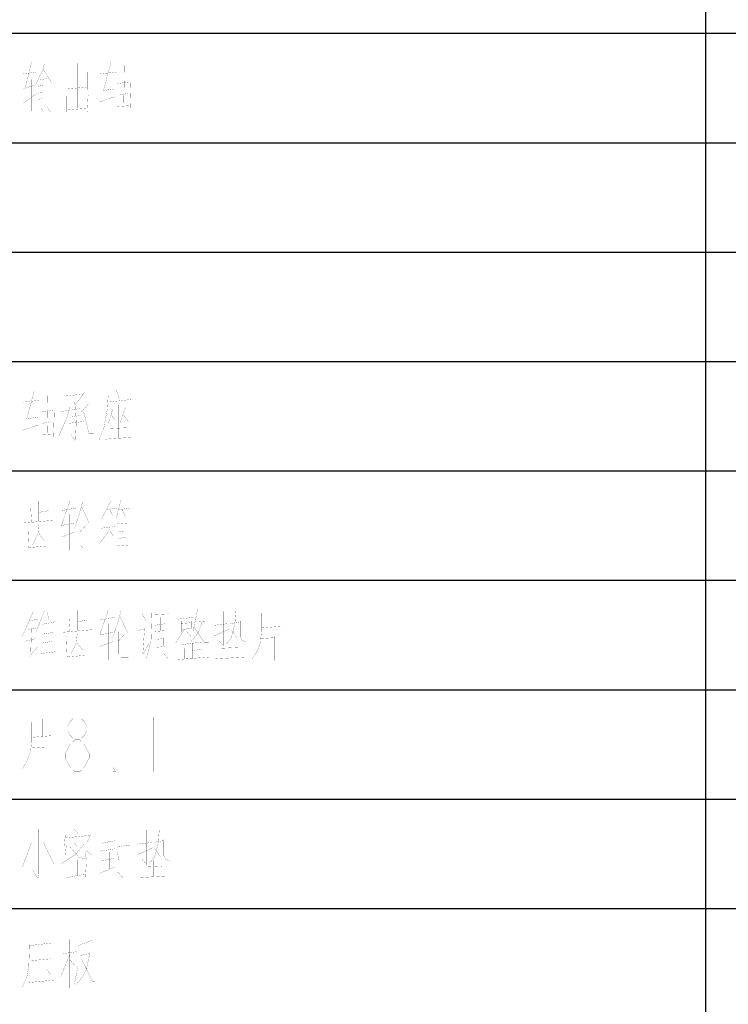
# Model space of a CAD drawing. Header units: millimetres. Extents: x 0 to 8480361154, y -14382841229 to 497.
# Tile 13 of 24: x 678 to 723, y 127 to 190. Entities that reach past the tile are written whole.
import ezdxf

# ---------------------------------------------------------------- set-up
doc = ezdxf.new("R2010")
doc.units = ezdxf.units.MM
doc.header["$LTSCALE"] = 16.335
doc.layers.get('0').update_dxf_attribs({"linetype": 'CONTINUOUS'})
doc.layers.add('040008810005_DXF_TABLE', color=7, linetype='CONTINUOUS')

# ---------------------------------------------------------------- blocks, each defined once
blk = doc.blocks.new('TABLE_BL1', base_point=(609.384, 251.643))
at = {"layer": '040008810005_DXF_TABLE', "color": 2, "linetype": 'Continuous'}
for p, q in [((721.867, 6.643), (721.867, 496.643)), ((634.867, 188.643), (814.867, 188.643)), ((634.867, 181.643), (814.867, 181.643)), ((634.867, 174.643), (814.867, 174.643)), ((634.867, 167.643), (814.867, 167.643)), ((634.867, 160.643), (814.867, 160.643)), ((634.867, 153.643), (814.867, 153.643)), ((634.867, 146.643), (814.867, 146.643)), ((634.867, 139.643), (814.867, 139.643)), ((634.867, 132.643), (814.867, 132.643))]:
    blk.add_line(p, q, dxfattribs=at)
at = {"layer": '040008810005_DXF_TABLE', "color": 5, "linetype": 'Continuous', "const_width": 0.01}
for points in [[(678.342, 185.143), (678.75, 186.78)], [(679.567, 186.723), (679.508, 186.385), (679.042, 185.425)], [(681.667, 186.723), (681.667, 183.844)], [(683.825, 186.78), (683.358, 185.03)], [(684.7, 186.667), (684.642, 184.014)], [(678.225, 186.046), (679.042, 186.159)], [(679.508, 186.328), (680.033, 185.481)], [(681.083, 186.159), (681.083, 184.973)], [(682.308, 186.159), (682.308, 185.03)], [(683.125, 186.046), (684.175, 186.159)], [(678.225, 185.086), (679.042, 185.368)], [(678.75, 185.707), (678.75, 183.675)], [(679.158, 185.368), (679.158, 183.675)], [(679.158, 185.256), (679.508, 185.312)], [(679.275, 185.651), (679.741, 185.764)], [(679.508, 185.368), (679.508, 183.618), (679.333, 183.901)], [(679.975, 185.368), (679.975, 183.618), (679.741, 183.901)], [(680.033, 185.481), (680.267, 185.481)], [(683.767, 185.651), (683.767, 183.618)], [(684.233, 183.844), (684.233, 185.651)], [(684.233, 185.425), (685.05, 185.538)], [(685.108, 185.594), (685.05, 183.844)], [(678.225, 184.183), (679.1, 184.804)], [(679.158, 184.804), (679.45, 184.86)], [(679.741, 185.199), (679.741, 184.296)], [(680.967, 183.618), (680.967, 184.635)], [(681.083, 185.086), (682.25, 185.199)], [(682.367, 184.691), (682.308, 183.618)], [(683.3, 184.973), (684.058, 185.086)], [(684.35, 184.691), (684.933, 184.804)], [(679.158, 184.409), (679.45, 184.465)], [(684.058, 184.578), (683.067, 184.239)], [(684.233, 183.957), (685.05, 184.014)], [(680.967, 183.731), (682.308, 183.844)], [(678.925, 165.78), (678.458, 164.03)], [(684.175, 165.78), (684.35, 165.272)], [(678.225, 165.046), (679.275, 165.159)], [(679.8, 165.667), (679.741, 163.014)], [(682.017, 165.554), (680.967, 165.441)], [(682.133, 165.667), (681.55, 164.876), (681.492, 165.046)], [(683.65, 165.441), (683.592, 164.594), (683.358, 163.296)], [(683.65, 165.046), (685.108, 165.215)], [(678.867, 164.651), (678.867, 162.618)], [(679.333, 162.844), (679.333, 164.651)], [(679.333, 164.425), (680.15, 164.538)], [(680.208, 164.594), (680.15, 162.844)], [(681.2, 164.707), (681.025, 164.086), (680.5, 162.901)], [(681.142, 164.538), (680.617, 164.425)], [(681.55, 164.876), (681.608, 163.691), (681.55, 162.562), (681.258, 163.014)], [(681.317, 164.538), (681.9, 164.651)], [(682.425, 164.989), (681.9, 164.368)], [(682.075, 164.481), (682.425, 163.014), (682.716, 163.014)], [(683.942, 164.594), (683.65, 163.691)], [(684.292, 164.876), (684.292, 162.731)], [(684.758, 164.707), (684.408, 163.747)], [(678.4, 163.973), (679.158, 164.086)], [(679.45, 163.691), (680.033, 163.804)], [(681.142, 163.691), (682.075, 163.804)], [(681.9, 164.199), (681.258, 164.086)], [(683.825, 164.256), (684.117, 163.86)], [(684.583, 164.312), (684.933, 163.804)], [(679.158, 163.578), (678.167, 163.239)], [(683.067, 162.618), (683.358, 163.352)], [(683.767, 163.352), (684.875, 163.409)], [(679.333, 162.957), (680.15, 163.014)], [(683.475, 162.675), (685.108, 162.788)], [(684.467, 158.78), (684.175, 157.651)], [(678.692, 158.328), (678.75, 157.368)], [(679.217, 158.723), (679.217, 157.425)], [(681.2, 158.723), (680.675, 157.199)], [(680.675, 158.102), (681.608, 158.272)], [(682.017, 158.667), (681.783, 157.82), (681.492, 156.973)], [(681.958, 158.328), (682.425, 157.312), (682.658, 157.312)], [(683.825, 158.723), (683.242, 157.594)], [(683.533, 158.159), (684.233, 158.272)], [(683.767, 158.159), (683.942, 157.764)], [(684.292, 158.159), (685.05, 158.272)], [(684.525, 158.159), (684.758, 157.707)], [(679.217, 157.989), (679.858, 158.102)], [(681.2, 157.876), (681.2, 155.562)], [(683.767, 155.562), (683.767, 157.651)], [(678.225, 157.312), (680.15, 157.481)], [(678.517, 157.03), (678.575, 155.731)], [(679.217, 157.199), (679.158, 156.635), (678.808, 155.901)], [(679.741, 155.618), (679.741, 157.143)], [(680.617, 157.143), (681.492, 157.312)], [(681.842, 157.368), (681.842, 155.901)], [(681.842, 156.747), (682.308, 157.256)], [(683.767, 156.917), (683.067, 155.957)], [(683.183, 156.973), (684.058, 157.086)], [(684.233, 157.425), (684.233, 155.618)], [(684.233, 157.256), (684.933, 157.312)], [(684.933, 157.368), (684.933, 155.675)], [(679.217, 156.635), (679.567, 156.183)], [(680.675, 156.409), (681.55, 156.747)], [(681.842, 155.901), (682.017, 155.731), (682.483, 155.731), (682.483, 156.296)], [(683.767, 156.804), (684, 156.465)], [(684.233, 156.747), (684.7, 156.804)], [(684.233, 156.296), (684.758, 156.409)], [(678.517, 155.731), (679.741, 155.844)], [(684.233, 155.844), (684.933, 155.901)], [(696.367, 151.893), (696.367, 148.393)], [(678.867, 151.667), (678.167, 150.086)], [(679.567, 151.667), (679.042, 150.368)], [(679.741, 151.61), (679.858, 151.159)], [(681.142, 151.328), (681.2, 150.368)], [(681.667, 151.723), (681.667, 150.425)], [(683.65, 151.723), (683.125, 150.199)], [(683.125, 151.102), (684.058, 151.272)], [(684.467, 151.667), (684.233, 150.82), (683.942, 149.973)], [(684.408, 151.328), (684.875, 150.312), (685.108, 150.312)], [(685.808, 151.554), (686.1, 150.989)], [(686.45, 151.667), (686.392, 149.804), (686.1, 148.618)], [(686.45, 151.441), (687.5, 151.497)], [(686.975, 151.272), (686.975, 150.425)], [(687.5, 151.554), (687.5, 148.618), (687.15, 149.014)], [(688.142, 151.159), (689.075, 151.272)], [(688.667, 151.78), (688.667, 149.747)], [(689.367, 151.78), (689.075, 150.368)], [(691, 151.667), (691, 149.465), (690.708, 149.804)], [(691.817, 151.667), (691.758, 150.933), (691.642, 150.368)], [(693.45, 151.554), (693.45, 150.368), (693.392, 149.691), (693.158, 149.07), (692.867, 148.618)], [(694.15, 151.78), (694.15, 150.651)], [(678.458, 150.481), (679.042, 150.594)], [(678.575, 151.046), (679.158, 151.159)], [(679.333, 150.989), (679.333, 148.675)], [(679.392, 150.82), (680.267, 150.989)], [(679.741, 150.876), (679.741, 149.014)], [(681.667, 150.989), (682.308, 151.102)], [(683.65, 150.876), (683.65, 148.562)], [(685.983, 150.651), (685.867, 148.957)], [(686.625, 150.764), (687.325, 150.876)], [(688.316, 151.046), (688.316, 150.312)], [(688.316, 150.876), (688.958, 150.933)], [(688.316, 150.481), (689.017, 150.594)], [(688.958, 151.046), (688.958, 150.594)], [(689.658, 150.989), (689.425, 150.312), (688.958, 149.747)], [(689.133, 150.651), (689.775, 149.691), (690.067, 149.691)], [(689.25, 150.989), (689.95, 151.046)], [(690.417, 150.764), (691.35, 150.876)], [(691.467, 150.876), (692.108, 150.989)], [(692.108, 151.046), (692.108, 150.368)], [(693.45, 150.594), (694.792, 150.707)], [(678.75, 150.538), (678.692, 148.901)], [(679.45, 150.199), (680.15, 150.312)], [(680.675, 150.312), (682.6, 150.481)], [(680.967, 150.03), (681.025, 148.731)], [(681.667, 150.199), (681.608, 149.635), (681.258, 148.901)], [(682.192, 148.618), (682.192, 150.143)], [(683.067, 150.143), (683.942, 150.312)], [(684.292, 150.368), (684.292, 148.901)], [(684.292, 149.747), (684.758, 150.256)], [(685.517, 150.425), (685.983, 150.538)], [(686.625, 150.368), (687.325, 150.425)], [(686.683, 150.03), (686.683, 149.183)], [(687.208, 149.973), (687.208, 149.465)], [(688.55, 150.538), (687.966, 149.635)], [(688.667, 150.368), (689.017, 149.973)], [(690.417, 150.086), (691.408, 150.538)], [(691.175, 149.522), (691.525, 149.973), (691.642, 150.368)], [(691.525, 150.481), (691.875, 149.973)], [(692.108, 150.368), (692.108, 150.03), (692.225, 149.804)], [(692.458, 149.691), (692.458, 150.312)], [(693.45, 149.917), (694.267, 149.973)], [(694.267, 150.086), (694.267, 148.506)], [(678.342, 149.747), (679.042, 149.917)], [(678.633, 148.788), (679.158, 149.409)], [(679.45, 149.635), (680.15, 149.747)], [(681.667, 149.635), (682.017, 149.183)], [(683.125, 149.409), (684, 149.747)], [(685.867, 148.901), (686.275, 149.635)], [(686.683, 149.86), (687.208, 149.917)], [(686.683, 149.352), (687.267, 149.409)], [(688.316, 149.522), (689.6, 149.691)], [(689.017, 149.635), (689.017, 148.618)], [(690.883, 149.296), (691.992, 149.352)], [(691.467, 149.747), (691.467, 148.731)], [(692.458, 149.691), (692.225, 149.804)], [(679.333, 148.957), (680.267, 149.07)], [(680.967, 148.731), (682.192, 148.844)], [(684.292, 148.901), (684.467, 148.731), (684.933, 148.731), (684.933, 149.296)], [(687.966, 148.562), (690.067, 148.731)], [(688.55, 149.296), (688.55, 148.618)], [(689.017, 149.126), (689.6, 149.239)], [(690.533, 148.618), (692.342, 148.731)], [(678.75, 144.554), (678.75, 143.368), (678.692, 142.691), (678.458, 142.07), (678.167, 141.618)], [(679.45, 144.78), (679.45, 143.651)], [(681.513, 143.434), (681.207, 143.726), (681.054, 144.018), (681.054, 144.309), (681.207, 144.601), (681.513, 144.893), (681.82, 144.893), (682.126, 144.601), (682.279, 144.309), (682.279, 144.018), (682.126, 143.726), (681.82, 143.434)], [(686.567, 144.893), (686.567, 141.393)], [(678.75, 143.594), (680.091, 143.707)], [(679.567, 143.086), (679.567, 141.506)], [(681.513, 141.393), (681.207, 141.684), (681.054, 141.976), (680.901, 142.268), (680.901, 142.559), (681.054, 142.851), (681.207, 143.143), (681.513, 143.434), (681.82, 143.434), (682.126, 143.143), (682.279, 142.851), (682.432, 142.559), (682.432, 142.268), (682.279, 141.976), (682.126, 141.684), (681.82, 141.393), (681.513, 141.393)], [(678.75, 142.917), (679.567, 142.973)], [(684.117, 141.393), (683.963, 141.393), (683.963, 141.684), (684.117, 141.393)], [(679.217, 137.723), (679.217, 134.901), (679.158, 134.562), (678.808, 135.126)], [(680.908, 137.385), (680.85, 136.651)], [(681.492, 137.723), (681.725, 137.441)], [(682.542, 137.441), (682.308, 136.876)], [(683.767, 137.723), (683.767, 136.368)], [(684.233, 135.014), (684.642, 134.562), (684.642, 137.723)], [(686.1, 137.667), (686.1, 135.465), (685.808, 135.804)], [(686.917, 137.667), (686.858, 136.933), (686.742, 136.368)], [(678.75, 136.876), (678.167, 135.296)], [(679.508, 136.876), (680.15, 135.522)], [(682.133, 136.82), (681.608, 136.143), (680.675, 135.522)], [(680.908, 137.159), (682.483, 137.328)], [(681.492, 136.876), (681.667, 136.594)], [(684.117, 136.989), (683.242, 136.82)], [(685.05, 136.707), (684.233, 136.594)], [(685.517, 136.764), (686.45, 136.876)], [(686.567, 136.876), (687.208, 136.989)], [(687.208, 137.046), (687.208, 136.368)], [(680.967, 136.651), (680.908, 136.03)], [(681.2, 136.594), (681.55, 136.199)], [(681.55, 136.199), (681.783, 135.917), (682.25, 135.804), (682.192, 136.199)], [(682.6, 136.086), (682.192, 136.368)], [(683.125, 136.312), (684.175, 136.481)], [(683.708, 135.183), (683.708, 136.256)], [(684.233, 136.256), (684.35, 135.691)], [(685.517, 136.086), (686.508, 136.538)], [(686.275, 135.522), (686.625, 135.973), (686.742, 136.368)], [(686.625, 136.481), (686.975, 135.973)], [(687.208, 136.368), (687.208, 136.03), (687.325, 135.804)], [(687.558, 135.691), (687.558, 136.312)], [(681.667, 135.747), (681.667, 134.731)], [(682.25, 135.522), (682.192, 134.618)], [(684.058, 135.86), (683.242, 135.691)], [(686.567, 135.747), (686.567, 134.731)], [(687.558, 135.691), (687.325, 135.804)], [(680.967, 134.618), (682.192, 134.844)], [(681.083, 135.409), (681.083, 134.731)], [(683.125, 134.901), (684.058, 135.296)], [(685.983, 135.296), (687.092, 135.352)], [(685.633, 134.618), (687.442, 134.731)], [(678.633, 130.61), (678.575, 128.973), (678.458, 128.296), (678.167, 127.618)], [(678.633, 130.272), (680.033, 130.441)], [(681.2, 130.667), (681.2, 127.562)], [(681.725, 130.497), (681.725, 128.973), (681.492, 127.844)], [(681.725, 130.272), (682.6, 130.61)], [(679.333, 128.014), (679.333, 130.046)], [(681.608, 129.876), (680.792, 129.764)], [(682.483, 129.82), (682.25, 128.747), (682.017, 128.296), (681.608, 127.788)], [(678.75, 129.312), (679.975, 129.425)], [(681.2, 129.707), (680.617, 128.296)], [(681.2, 129.368), (681.55, 128.973)], [(681.9, 129.651), (682.483, 129.764)], [(681.958, 129.368), (682.658, 127.957), (682.775, 127.957)], [(679.683, 128.804), (679.975, 128.409)], [(678.517, 127.901), (680.208, 128.07)]]:
    blk.add_lwpolyline(points, dxfattribs=at)

msp = doc.modelspace()

# ---------------------------------------------------------------- block references
msp.add_blockref('TABLE_BL1', (609.384, 251.6426))

doc.saveas('drawing.dxf')
